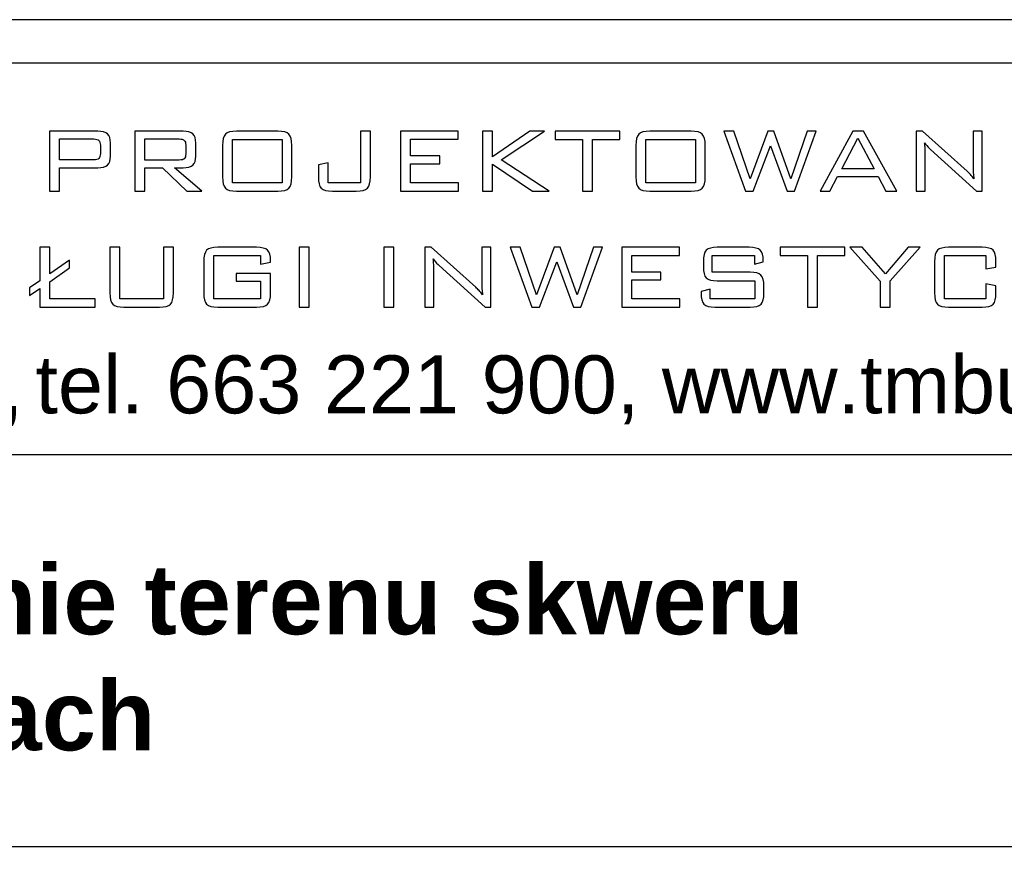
# Model space of a CAD drawing. Header units: millimetres. Extents: x 730 to 10409, y 1134 to 11940.
# Tile 20 of 49: x 4440 to 4779, y 5821 to 6113. Entities that reach past the tile are written whole.
import ezdxf

# ---------------------------------------------------------------- set-up
doc = ezdxf.new("R2010")
doc.units = ezdxf.units.MM
doc.layers.add('_0', color=7, linetype='Continuous')
doc.layers.add('A_ramka', color=7, linetype='Continuous')
doc.layers.add('wymiar', color=7, linetype='Continuous', lineweight=13)
doc.styles.add('GENERATED_STYLE_6', font='txt')

msp = doc.modelspace()

# ---------------------------------------------------------------- linework, layer by layer
at = {"layer": '_0'}
for points, knots in [([(4450.04, 6054.14), (4450.04, 6054.14), (4450.04, 6074.78), (4450.04, 6074.78), (4450.04, 6074.78), (4450.04, 6074.78), (4466.67, 6074.78), (4466.67, 6074.78), (4466.67, 6074.78), (4468.22, 6074.78), (4469.34, 6074.47), (4470.02, 6073.83), (4470.02, 6073.83), (4470.7, 6073.2), (4471.04, 6072.18), (4471.04, 6070.78), (4471.04, 6070.78), (4471.04, 6070.78), (4471.04, 6066.17), (4471.04, 6066.17), (4471.04, 6066.17), (4471.04, 6064.78), (4470.7, 6063.76), (4470.02, 6063.13), (4470.02, 6063.13), (4469.34, 6062.5), (4468.22, 6062.19), (4466.67, 6062.19), (4466.67, 6062.19), (4466.67, 6062.19), (4453.5, 6062.19), (4453.5, 6062.19), (4453.5, 6062.19), (4453.5, 6062.19), (4453.5, 6054.14), (4453.5, 6054.14), (4453.5, 6054.14), (4453.5, 6054.14), (4450.04, 6054.14), (4450.04, 6054.14)], [0, 0, 0, 0, 0.1, 0.1, 0.1, 0.1, 0.2, 0.2, 0.2, 0.2, 0.3, 0.3, 0.3, 0.3, 0.4, 0.4, 0.4, 0.4, 0.5, 0.5, 0.5, 0.5, 0.6, 0.6, 0.6, 0.6, 0.7, 0.7, 0.7, 0.7, 0.8, 0.8, 0.8, 0.8, 0.9, 0.9, 0.9, 0.9, 1, 1, 1, 1]), ([(4479.46, 6054.14), (4479.46, 6054.14), (4479.46, 6074.78), (4479.46, 6074.78), (4479.46, 6074.78), (4479.46, 6074.78), (4496.09, 6074.78), (4496.09, 6074.78), (4496.09, 6074.78), (4497.64, 6074.78), (4498.76, 6074.47), (4499.44, 6073.83), (4499.44, 6073.83), (4500.12, 6073.2), (4500.46, 6072.18), (4500.46, 6070.78), (4500.46, 6070.78), (4500.46, 6070.78), (4500.46, 6066.16), (4500.46, 6066.16), (4500.46, 6066.16), (4500.46, 6064.78), (4500.12, 6063.76), (4499.44, 6063.13), (4499.44, 6063.13), (4498.76, 6062.5), (4497.64, 6062.19), (4496.09, 6062.19), (4496.09, 6062.19), (4496.09, 6062.19), (4493.07, 6062.19), (4493.07, 6062.19), (4493.07, 6062.19), (4493.07, 6062.19), (4502.5, 6054.14), (4502.5, 6054.14), (4502.5, 6054.14), (4502.5, 6054.14), (4497.38, 6054.14), (4497.38, 6054.14), (4497.38, 6054.14), (4497.38, 6054.14), (4488.99, 6062.19), (4488.99, 6062.19), (4488.99, 6062.19), (4488.99, 6062.19), (4482.92, 6062.19), (4482.92, 6062.19), (4482.92, 6062.19), (4482.92, 6062.19), (4482.92, 6054.14), (4482.92, 6054.14), (4482.92, 6054.14), (4482.92, 6054.14), (4479.46, 6054.14), (4479.46, 6054.14)], [0, 0, 0, 0, 0.071429, 0.071429, 0.071429, 0.071429, 0.142857, 0.142857, 0.142857, 0.142857, 0.214286, 0.214286, 0.214286, 0.214286, 0.285714, 0.285714, 0.285714, 0.285714, 0.357143, 0.357143, 0.357143, 0.357143, 0.428571, 0.428571, 0.428571, 0.428571, 0.5, 0.5, 0.5, 0.5, 0.571429, 0.571429, 0.571429, 0.571429, 0.642857, 0.642857, 0.642857, 0.642857, 0.714286, 0.714286, 0.714286, 0.714286, 0.785714, 0.785714, 0.785714, 0.785714, 0.857143, 0.857143, 0.857143, 0.857143, 0.928571, 0.928571, 0.928571, 0.928571, 1, 1, 1, 1]), ([(4509.66, 6069.89), (4509.66, 6071.77), (4509.99, 6073.05), (4510.66, 6073.75), (4510.66, 6073.75), (4511.34, 6074.43), (4512.62, 6074.78), (4514.5, 6074.78), (4514.5, 6074.78), (4514.5, 6074.78), (4528.77, 6074.78), (4528.77, 6074.78), (4528.77, 6074.78), (4530.63, 6074.78), (4531.89, 6074.44), (4532.57, 6073.75), (4532.57, 6073.75), (4533.24, 6073.07), (4533.57, 6071.79), (4533.57, 6069.89), (4533.57, 6069.89), (4533.57, 6069.89), (4533.57, 6059.03), (4533.57, 6059.03), (4533.57, 6059.03), (4533.57, 6057.12), (4533.24, 6055.84), (4532.57, 6055.16), (4532.57, 6055.16), (4531.89, 6054.48), (4530.63, 6054.14), (4528.77, 6054.14), (4528.77, 6054.14), (4528.77, 6054.14), (4514.5, 6054.14), (4514.5, 6054.14), (4514.5, 6054.14), (4512.62, 6054.14), (4511.34, 6054.49), (4510.66, 6055.18), (4510.66, 6055.18), (4509.99, 6055.87), (4509.66, 6057.15), (4509.66, 6059.03), (4509.66, 6059.03), (4509.66, 6059.03), (4509.66, 6069.89), (4509.66, 6069.89)], [0, 0, 0, 0, 0.083333, 0.083333, 0.083333, 0.083333, 0.166667, 0.166667, 0.166667, 0.166667, 0.25, 0.25, 0.25, 0.25, 0.333333, 0.333333, 0.333333, 0.333333, 0.416667, 0.416667, 0.416667, 0.416667, 0.5, 0.5, 0.5, 0.5, 0.583333, 0.583333, 0.583333, 0.583333, 0.666667, 0.666667, 0.666667, 0.666667, 0.75, 0.75, 0.75, 0.75, 0.833333, 0.833333, 0.833333, 0.833333, 0.916667, 0.916667, 0.916667, 0.916667, 1, 1, 1, 1]), ([(4547.53, 6054.14), (4545.65, 6054.14), (4544.38, 6054.48), (4543.71, 6055.16), (4543.71, 6055.16), (4543.05, 6055.84), (4542.72, 6057.12), (4542.72, 6059.03), (4542.72, 6059.03), (4542.72, 6059.03), (4542.72, 6063.15), (4542.72, 6063.15), (4542.72, 6063.15), (4542.72, 6063.15), (4546.12, 6063.86), (4546.12, 6063.86), (4546.12, 6063.86), (4546.12, 6063.86), (4546.12, 6057.02), (4546.12, 6057.02), (4546.12, 6057.02), (4546.12, 6057.02), (4557.19, 6057.02), (4557.19, 6057.02), (4557.19, 6057.02), (4557.19, 6057.02), (4557.19, 6074.78), (4557.19, 6074.78), (4557.19, 6074.78), (4557.19, 6074.78), (4560.63, 6074.78), (4560.63, 6074.78), (4560.63, 6074.78), (4560.63, 6074.78), (4560.63, 6059.03), (4560.63, 6059.03), (4560.63, 6059.03), (4560.63, 6057.13), (4560.29, 6055.85), (4559.62, 6055.17), (4559.62, 6055.17), (4558.95, 6054.48), (4557.67, 6054.14), (4555.8, 6054.14), (4555.8, 6054.14), (4555.8, 6054.14), (4547.53, 6054.14), (4547.53, 6054.14)], [0, 0, 0, 0, 0.083333, 0.083333, 0.083333, 0.083333, 0.166667, 0.166667, 0.166667, 0.166667, 0.25, 0.25, 0.25, 0.25, 0.333333, 0.333333, 0.333333, 0.333333, 0.416667, 0.416667, 0.416667, 0.416667, 0.5, 0.5, 0.5, 0.5, 0.583333, 0.583333, 0.583333, 0.583333, 0.666667, 0.666667, 0.666667, 0.666667, 0.75, 0.75, 0.75, 0.75, 0.833333, 0.833333, 0.833333, 0.833333, 0.916667, 0.916667, 0.916667, 0.916667, 1, 1, 1, 1]), ([(4571.05, 6054.14), (4571.05, 6054.14), (4571.05, 6074.78), (4571.05, 6074.78), (4571.05, 6074.78), (4571.05, 6074.78), (4590.93, 6074.78), (4590.93, 6074.78), (4590.93, 6074.78), (4590.93, 6074.78), (4590.93, 6072.01), (4590.93, 6072.01), (4590.93, 6072.01), (4590.93, 6072.01), (4574.51, 6072.01), (4574.51, 6072.01), (4574.51, 6072.01), (4574.51, 6072.01), (4574.51, 6066.26), (4574.51, 6066.26), (4574.51, 6066.26), (4574.51, 6066.26), (4584.55, 6066.26), (4584.55, 6066.26), (4584.55, 6066.26), (4584.55, 6066.26), (4584.55, 6063.53), (4584.55, 6063.53), (4584.55, 6063.53), (4584.55, 6063.53), (4574.51, 6063.53), (4574.51, 6063.53), (4574.51, 6063.53), (4574.51, 6063.53), (4574.51, 6056.97), (4574.51, 6056.97), (4574.51, 6056.97), (4574.51, 6056.97), (4591.08, 6056.97), (4591.08, 6056.97), (4591.08, 6056.97), (4591.08, 6056.97), (4591.08, 6054.14), (4591.08, 6054.14), (4591.08, 6054.14), (4591.08, 6054.14), (4571.05, 6054.14), (4571.05, 6054.14)], [0, 0, 0, 0, 0.083333, 0.083333, 0.083333, 0.083333, 0.166667, 0.166667, 0.166667, 0.166667, 0.25, 0.25, 0.25, 0.25, 0.333333, 0.333333, 0.333333, 0.333333, 0.416667, 0.416667, 0.416667, 0.416667, 0.5, 0.5, 0.5, 0.5, 0.583333, 0.583333, 0.583333, 0.583333, 0.666667, 0.666667, 0.666667, 0.666667, 0.75, 0.75, 0.75, 0.75, 0.833333, 0.833333, 0.833333, 0.833333, 0.916667, 0.916667, 0.916667, 0.916667, 1, 1, 1, 1]), ([(4599.28, 6054.14), (4599.28, 6054.14), (4599.28, 6074.78), (4599.28, 6074.78), (4599.28, 6074.78), (4599.28, 6074.78), (4602.74, 6074.78), (4602.74, 6074.78), (4602.74, 6074.78), (4602.74, 6074.78), (4602.74, 6065.94), (4602.74, 6065.94), (4602.74, 6065.94), (4602.74, 6065.94), (4615.61, 6074.78), (4615.61, 6074.78), (4615.61, 6074.78), (4615.61, 6074.78), (4620.64, 6074.78), (4620.64, 6074.78), (4620.64, 6074.78), (4620.64, 6074.78), (4605.68, 6064.9), (4605.68, 6064.9), (4605.68, 6064.9), (4605.68, 6064.9), (4622.28, 6054.14), (4622.28, 6054.14), (4622.28, 6054.14), (4622.28, 6054.14), (4616.53, 6054.14), (4616.53, 6054.14), (4616.53, 6054.14), (4616.53, 6054.14), (4602.74, 6063.42), (4602.74, 6063.42), (4602.74, 6063.42), (4602.74, 6063.42), (4602.74, 6054.14), (4602.74, 6054.14), (4602.74, 6054.14), (4602.74, 6054.14), (4599.28, 6054.14), (4599.28, 6054.14)], [0, 0, 0, 0, 0.090909, 0.090909, 0.090909, 0.090909, 0.181818, 0.181818, 0.181818, 0.181818, 0.272727, 0.272727, 0.272727, 0.272727, 0.363636, 0.363636, 0.363636, 0.363636, 0.454545, 0.454545, 0.454545, 0.454545, 0.545455, 0.545455, 0.545455, 0.545455, 0.636364, 0.636364, 0.636364, 0.636364, 0.727273, 0.727273, 0.727273, 0.727273, 0.818182, 0.818182, 0.818182, 0.818182, 0.909091, 0.909091, 0.909091, 0.909091, 1, 1, 1, 1]), ([(4637.17, 6071.97), (4637.17, 6071.97), (4637.17, 6054.14), (4637.17, 6054.14), (4637.17, 6054.14), (4637.17, 6054.14), (4633.73, 6054.14), (4633.73, 6054.14), (4633.73, 6054.14), (4633.73, 6054.14), (4633.73, 6071.97), (4633.73, 6071.97), (4633.73, 6071.97), (4633.73, 6071.97), (4624.3, 6071.97), (4624.3, 6071.97), (4624.3, 6071.97), (4624.3, 6071.97), (4624.3, 6074.78), (4624.3, 6074.78), (4624.3, 6074.78), (4624.3, 6074.78), (4646.64, 6074.78), (4646.64, 6074.78), (4646.64, 6074.78), (4646.64, 6074.78), (4646.64, 6071.97), (4646.64, 6071.97), (4646.64, 6071.97), (4646.64, 6071.97), (4637.17, 6071.97), (4637.17, 6071.97)], [0, 0, 0, 0, 0.125, 0.125, 0.125, 0.125, 0.25, 0.25, 0.25, 0.25, 0.375, 0.375, 0.375, 0.375, 0.5, 0.5, 0.5, 0.5, 0.625, 0.625, 0.625, 0.625, 0.75, 0.75, 0.75, 0.75, 0.875, 0.875, 0.875, 0.875, 1, 1, 1, 1]), ([(4652.16, 6069.89), (4652.16, 6071.77), (4652.5, 6073.05), (4653.17, 6073.75), (4653.17, 6073.75), (4653.84, 6074.43), (4655.12, 6074.78), (4657.01, 6074.78), (4657.01, 6074.78), (4657.01, 6074.78), (4671.27, 6074.78), (4671.27, 6074.78), (4671.27, 6074.78), (4673.13, 6074.78), (4674.4, 6074.44), (4675.07, 6073.75), (4675.07, 6073.75), (4675.74, 6073.07), (4676.08, 6071.79), (4676.08, 6069.89), (4676.08, 6069.89), (4676.08, 6069.89), (4676.08, 6059.03), (4676.08, 6059.03), (4676.08, 6059.03), (4676.08, 6057.12), (4675.74, 6055.84), (4675.07, 6055.16), (4675.07, 6055.16), (4674.4, 6054.48), (4673.13, 6054.14), (4671.27, 6054.14), (4671.27, 6054.14), (4671.27, 6054.14), (4657.01, 6054.14), (4657.01, 6054.14), (4657.01, 6054.14), (4655.12, 6054.14), (4653.84, 6054.49), (4653.17, 6055.18), (4653.17, 6055.18), (4652.5, 6055.87), (4652.16, 6057.15), (4652.16, 6059.03), (4652.16, 6059.03), (4652.16, 6059.03), (4652.16, 6069.89), (4652.16, 6069.89)], [0, 0, 0, 0, 0.083333, 0.083333, 0.083333, 0.083333, 0.166667, 0.166667, 0.166667, 0.166667, 0.25, 0.25, 0.25, 0.25, 0.333333, 0.333333, 0.333333, 0.333333, 0.416667, 0.416667, 0.416667, 0.416667, 0.5, 0.5, 0.5, 0.5, 0.583333, 0.583333, 0.583333, 0.583333, 0.666667, 0.666667, 0.666667, 0.666667, 0.75, 0.75, 0.75, 0.75, 0.833333, 0.833333, 0.833333, 0.833333, 0.916667, 0.916667, 0.916667, 0.916667, 1, 1, 1, 1]), ([(4689.95, 6054.14), (4689.95, 6054.14), (4682.47, 6074.78), (4682.47, 6074.78), (4682.47, 6074.78), (4682.47, 6074.78), (4685.94, 6074.78), (4685.94, 6074.78), (4685.94, 6074.78), (4685.94, 6074.78), (4691.53, 6058.38), (4691.53, 6058.38), (4691.53, 6058.38), (4691.53, 6058.38), (4697.62, 6074.78), (4697.62, 6074.78), (4697.62, 6074.78), (4697.62, 6074.78), (4699.73, 6074.78), (4699.73, 6074.78), (4699.73, 6074.78), (4699.73, 6074.78), (4705.61, 6058.38), (4705.61, 6058.38), (4705.61, 6058.38), (4705.61, 6058.38), (4711.25, 6074.78), (4711.25, 6074.78), (4711.25, 6074.78), (4711.25, 6074.78), (4714.33, 6074.78), (4714.33, 6074.78), (4714.33, 6074.78), (4714.33, 6074.78), (4706.85, 6054.14), (4706.85, 6054.14), (4706.85, 6054.14), (4706.85, 6054.14), (4704.3, 6054.14), (4704.3, 6054.14), (4704.3, 6054.14), (4704.3, 6054.14), (4698.58, 6069.74), (4698.58, 6069.74), (4698.58, 6069.74), (4698.58, 6069.74), (4692.66, 6054.14), (4692.66, 6054.14), (4692.66, 6054.14), (4692.66, 6054.14), (4689.95, 6054.14), (4689.95, 6054.14)], [0, 0, 0, 0, 0.076923, 0.076923, 0.076923, 0.076923, 0.153846, 0.153846, 0.153846, 0.153846, 0.230769, 0.230769, 0.230769, 0.230769, 0.307692, 0.307692, 0.307692, 0.307692, 0.384615, 0.384615, 0.384615, 0.384615, 0.461538, 0.461538, 0.461538, 0.461538, 0.538462, 0.538462, 0.538462, 0.538462, 0.615385, 0.615385, 0.615385, 0.615385, 0.692308, 0.692308, 0.692308, 0.692308, 0.769231, 0.769231, 0.769231, 0.769231, 0.846154, 0.846154, 0.846154, 0.846154, 0.923077, 0.923077, 0.923077, 0.923077, 1, 1, 1, 1]), ([(4715.7, 6054.14), (4715.7, 6054.14), (4726.96, 6074.78), (4726.96, 6074.78), (4726.96, 6074.78), (4726.96, 6074.78), (4730.65, 6074.78), (4730.65, 6074.78), (4730.65, 6074.78), (4730.65, 6074.78), (4742.11, 6054.14), (4742.11, 6054.14), (4742.11, 6054.14), (4742.11, 6054.14), (4738.33, 6054.14), (4738.33, 6054.14), (4738.33, 6054.14), (4738.33, 6054.14), (4735.69, 6059.21), (4735.69, 6059.21), (4735.69, 6059.21), (4735.69, 6059.21), (4721.73, 6059.21), (4721.73, 6059.21), (4721.73, 6059.21), (4721.73, 6059.21), (4719.09, 6054.14), (4719.09, 6054.14), (4719.09, 6054.14), (4719.09, 6054.14), (4715.7, 6054.14), (4715.7, 6054.14)], [0, 0, 0, 0, 0.125, 0.125, 0.125, 0.125, 0.25, 0.25, 0.25, 0.25, 0.375, 0.375, 0.375, 0.375, 0.5, 0.5, 0.5, 0.5, 0.625, 0.625, 0.625, 0.625, 0.75, 0.75, 0.75, 0.75, 0.875, 0.875, 0.875, 0.875, 1, 1, 1, 1]), ([(4748.79, 6054.14), (4748.79, 6054.14), (4748.79, 6074.78), (4748.79, 6074.78), (4748.79, 6074.78), (4748.79, 6074.78), (4750.95, 6074.78), (4750.95, 6074.78), (4750.95, 6074.78), (4750.95, 6074.78), (4766.39, 6060.98), (4766.39, 6060.98), (4766.39, 6060.98), (4766.75, 6060.67), (4767.12, 6060.29), (4767.52, 6059.85), (4767.52, 6059.85), (4767.91, 6059.4), (4768.32, 6058.91), (4768.74, 6058.38), (4768.74, 6058.38), (4768.63, 6059.04), (4768.56, 6059.73), (4768.5, 6060.46), (4768.5, 6060.46), (4768.45, 6061.18), (4768.42, 6062.18), (4768.42, 6063.46), (4768.42, 6063.46), (4768.42, 6063.46), (4768.42, 6074.78), (4768.42, 6074.78), (4768.42, 6074.78), (4768.42, 6074.78), (4771.59, 6074.78), (4771.59, 6074.78), (4771.59, 6074.78), (4771.59, 6074.78), (4771.59, 6054.14), (4771.59, 6054.14), (4771.59, 6054.14), (4771.59, 6054.14), (4769.66, 6054.14), (4769.66, 6054.14), (4769.66, 6054.14), (4769.66, 6054.14), (4753.8, 6068.5), (4753.8, 6068.5), (4753.8, 6068.5), (4753.73, 6068.56), (4753.61, 6068.66), (4753.46, 6068.8), (4753.46, 6068.8), (4752.67, 6069.51), (4752.09, 6070.18), (4751.72, 6070.81), (4751.72, 6070.81), (4751.8, 6070.19), (4751.85, 6069.52), (4751.89, 6068.82), (4751.89, 6068.82), (4751.93, 6068.1), (4751.95, 6067.27), (4751.95, 6066.3), (4751.95, 6066.3), (4751.95, 6066.3), (4751.95, 6054.14), (4751.95, 6054.14), (4751.95, 6054.14), (4751.95, 6054.14), (4748.79, 6054.14), (4748.79, 6054.14)], [0, 0, 0, 0, 0.055556, 0.055556, 0.055556, 0.055556, 0.111111, 0.111111, 0.111111, 0.111111, 0.166667, 0.166667, 0.166667, 0.166667, 0.222222, 0.222222, 0.222222, 0.222222, 0.277778, 0.277778, 0.277778, 0.277778, 0.333333, 0.333333, 0.333333, 0.333333, 0.388889, 0.388889, 0.388889, 0.388889, 0.444444, 0.444444, 0.444444, 0.444444, 0.5, 0.5, 0.5, 0.5, 0.555556, 0.555556, 0.555556, 0.555556, 0.611111, 0.611111, 0.611111, 0.611111, 0.666667, 0.666667, 0.666667, 0.666667, 0.722222, 0.722222, 0.722222, 0.722222, 0.777778, 0.777778, 0.777778, 0.777778, 0.833333, 0.833333, 0.833333, 0.833333, 0.888889, 0.888889, 0.888889, 0.888889, 0.944444, 0.944444, 0.944444, 0.944444, 1, 1, 1, 1]), ([(4465.33, 6072.11), (4465.33, 6072.11), (4453.5, 6072.11), (4453.5, 6072.11), (4453.5, 6072.11), (4453.5, 6072.11), (4453.5, 6064.9), (4453.5, 6064.9), (4453.5, 6064.9), (4453.5, 6064.9), (4465.33, 6064.9), (4465.33, 6064.9), (4465.33, 6064.9), (4466.17, 6064.9), (4466.75, 6065.06), (4467.07, 6065.38), (4467.07, 6065.38), (4467.39, 6065.71), (4467.55, 6066.27), (4467.55, 6067.06), (4467.55, 6067.06), (4467.55, 6067.06), (4467.55, 6069.94), (4467.55, 6069.94), (4467.55, 6069.94), (4467.55, 6070.73), (4467.39, 6071.29), (4467.07, 6071.62), (4467.07, 6071.62), (4466.75, 6071.95), (4466.17, 6072.11), (4465.33, 6072.11)], [0, 0, 0, 0, 0.125, 0.125, 0.125, 0.125, 0.25, 0.25, 0.25, 0.25, 0.375, 0.375, 0.375, 0.375, 0.5, 0.5, 0.5, 0.5, 0.625, 0.625, 0.625, 0.625, 0.75, 0.75, 0.75, 0.75, 0.875, 0.875, 0.875, 0.875, 1, 1, 1, 1]), ([(4494.75, 6072.11), (4494.75, 6072.11), (4482.92, 6072.11), (4482.92, 6072.11), (4482.92, 6072.11), (4482.92, 6072.11), (4482.92, 6064.86), (4482.92, 6064.86), (4482.92, 6064.86), (4482.92, 6064.86), (4494.75, 6064.86), (4494.75, 6064.86), (4494.75, 6064.86), (4495.61, 6064.86), (4496.19, 6065.01), (4496.51, 6065.32), (4496.51, 6065.32), (4496.82, 6065.64), (4496.97, 6066.18), (4496.97, 6066.97), (4496.97, 6066.97), (4496.97, 6066.97), (4496.97, 6069.98), (4496.97, 6069.98), (4496.97, 6069.98), (4496.97, 6070.76), (4496.81, 6071.31), (4496.49, 6071.63), (4496.49, 6071.63), (4496.17, 6071.95), (4495.59, 6072.11), (4494.75, 6072.11)], [0, 0, 0, 0, 0.125, 0.125, 0.125, 0.125, 0.25, 0.25, 0.25, 0.25, 0.375, 0.375, 0.375, 0.375, 0.5, 0.5, 0.5, 0.5, 0.625, 0.625, 0.625, 0.625, 0.75, 0.75, 0.75, 0.75, 0.875, 0.875, 0.875, 0.875, 1, 1, 1, 1]), ([(4513.1, 6057.02), (4513.1, 6057.02), (4530.18, 6057.02), (4530.18, 6057.02), (4530.18, 6057.02), (4530.18, 6057.02), (4530.18, 6071.97), (4530.18, 6071.97), (4530.18, 6071.97), (4530.18, 6071.97), (4513.1, 6071.97), (4513.1, 6071.97), (4513.1, 6071.97), (4513.1, 6071.97), (4513.1, 6057.02), (4513.1, 6057.02)], [0, 0, 0, 0, 0.25, 0.25, 0.25, 0.25, 0.5, 0.5, 0.5, 0.5, 0.75, 0.75, 0.75, 0.75, 1, 1, 1, 1]), ([(4655.6, 6057.02), (4655.6, 6057.02), (4672.68, 6057.02), (4672.68, 6057.02), (4672.68, 6057.02), (4672.68, 6057.02), (4672.68, 6071.97), (4672.68, 6071.97), (4672.68, 6071.97), (4672.68, 6071.97), (4655.6, 6071.97), (4655.6, 6071.97), (4655.6, 6071.97), (4655.6, 6071.97), (4655.6, 6057.02), (4655.6, 6057.02)], [0, 0, 0, 0, 0.25, 0.25, 0.25, 0.25, 0.5, 0.5, 0.5, 0.5, 0.75, 0.75, 0.75, 0.75, 1, 1, 1, 1]), ([(4723.17, 6061.85), (4723.17, 6061.85), (4734.28, 6061.85), (4734.28, 6061.85), (4734.28, 6061.85), (4734.28, 6061.85), (4728.72, 6072.41), (4728.72, 6072.41), (4728.72, 6072.41), (4728.72, 6072.41), (4723.17, 6061.85), (4723.17, 6061.85)], [0, 0, 0, 0, 0.333333, 0.333333, 0.333333, 0.333333, 0.666667, 0.666667, 0.666667, 0.666667, 1, 1, 1, 1]), ([(4446.73, 6014.12), (4446.73, 6014.12), (4446.73, 6020.61), (4446.73, 6020.61), (4446.73, 6020.61), (4446.73, 6020.61), (4443.18, 6018.09), (4443.18, 6018.09), (4443.18, 6018.09), (4443.18, 6018.09), (4443.18, 6020.73), (4443.18, 6020.73), (4443.18, 6020.73), (4443.18, 6020.73), (4446.73, 6023.24), (4446.73, 6023.24), (4446.73, 6023.24), (4446.73, 6023.24), (4446.73, 6034.76), (4446.73, 6034.76), (4446.73, 6034.76), (4446.73, 6034.76), (4450.19, 6034.76), (4450.19, 6034.76), (4450.19, 6034.76), (4450.19, 6034.76), (4450.19, 6025.56), (4450.19, 6025.56), (4450.19, 6025.56), (4450.19, 6025.56), (4456.95, 6030.31), (4456.95, 6030.31), (4456.95, 6030.31), (4456.95, 6030.31), (4456.95, 6027.63), (4456.95, 6027.63), (4456.95, 6027.63), (4456.95, 6027.63), (4450.19, 6022.89), (4450.19, 6022.89), (4450.19, 6022.89), (4450.19, 6022.89), (4450.19, 6016.99), (4450.19, 6016.99), (4450.19, 6016.99), (4450.19, 6016.99), (4465.81, 6016.99), (4465.81, 6016.99), (4465.81, 6016.99), (4465.81, 6016.99), (4465.81, 6014.12), (4465.81, 6014.12), (4465.81, 6014.12), (4465.81, 6014.12), (4446.73, 6014.12), (4446.73, 6014.12)], [0, 0, 0, 0, 0.071429, 0.071429, 0.071429, 0.071429, 0.142857, 0.142857, 0.142857, 0.142857, 0.214286, 0.214286, 0.214286, 0.214286, 0.285714, 0.285714, 0.285714, 0.285714, 0.357143, 0.357143, 0.357143, 0.357143, 0.428571, 0.428571, 0.428571, 0.428571, 0.5, 0.5, 0.5, 0.5, 0.571429, 0.571429, 0.571429, 0.571429, 0.642857, 0.642857, 0.642857, 0.642857, 0.714286, 0.714286, 0.714286, 0.714286, 0.785714, 0.785714, 0.785714, 0.785714, 0.857143, 0.857143, 0.857143, 0.857143, 0.928571, 0.928571, 0.928571, 0.928571, 1, 1, 1, 1]), ([(4474.3, 6034.76), (4474.3, 6034.76), (4474.3, 6016.99), (4474.3, 6016.99), (4474.3, 6016.99), (4474.3, 6016.99), (4489.33, 6016.99), (4489.33, 6016.99), (4489.33, 6016.99), (4489.33, 6016.99), (4489.33, 6034.76), (4489.33, 6034.76), (4489.33, 6034.76), (4489.33, 6034.76), (4492.73, 6034.76), (4492.73, 6034.76), (4492.73, 6034.76), (4492.73, 6034.76), (4492.73, 6019.01), (4492.73, 6019.01), (4492.73, 6019.01), (4492.73, 6017.1), (4492.39, 6015.81), (4491.72, 6015.13), (4491.72, 6015.13), (4491.05, 6014.46), (4489.78, 6014.12), (4487.92, 6014.12), (4487.92, 6014.12), (4487.92, 6014.12), (4475.69, 6014.12), (4475.69, 6014.12), (4475.69, 6014.12), (4473.81, 6014.12), (4472.54, 6014.47), (4471.86, 6015.15), (4471.86, 6015.15), (4471.18, 6015.85), (4470.84, 6017.13), (4470.84, 6019.01), (4470.84, 6019.01), (4470.84, 6019.01), (4470.84, 6034.76), (4470.84, 6034.76), (4470.84, 6034.76), (4470.84, 6034.76), (4474.3, 6034.76), (4474.3, 6034.76)], [0, 0, 0, 0, 0.083333, 0.083333, 0.083333, 0.083333, 0.166667, 0.166667, 0.166667, 0.166667, 0.25, 0.25, 0.25, 0.25, 0.333333, 0.333333, 0.333333, 0.333333, 0.416667, 0.416667, 0.416667, 0.416667, 0.5, 0.5, 0.5, 0.5, 0.583333, 0.583333, 0.583333, 0.583333, 0.666667, 0.666667, 0.666667, 0.666667, 0.75, 0.75, 0.75, 0.75, 0.833333, 0.833333, 0.833333, 0.833333, 0.916667, 0.916667, 0.916667, 0.916667, 1, 1, 1, 1]), ([(4522.79, 6031.95), (4522.79, 6031.95), (4506.63, 6031.95), (4506.63, 6031.95), (4506.63, 6031.95), (4506.63, 6031.95), (4506.63, 6016.99), (4506.63, 6016.99), (4506.63, 6016.99), (4506.63, 6016.99), (4522.79, 6016.99), (4522.79, 6016.99), (4522.79, 6016.99), (4522.79, 6016.99), (4522.79, 6023.04), (4522.79, 6023.04), (4522.79, 6023.04), (4522.79, 6023.04), (4514.43, 6023.04), (4514.43, 6023.04), (4514.43, 6023.04), (4514.43, 6023.04), (4514.43, 6025.68), (4514.43, 6025.68), (4514.43, 6025.68), (4514.43, 6025.68), (4526.23, 6025.68), (4526.23, 6025.68), (4526.23, 6025.68), (4526.23, 6025.68), (4526.23, 6019), (4526.23, 6019), (4526.23, 6019), (4526.23, 6017.11), (4525.89, 6015.83), (4525.21, 6015.15), (4525.21, 6015.15), (4524.54, 6014.46), (4523.26, 6014.12), (4521.38, 6014.12), (4521.38, 6014.12), (4521.38, 6014.12), (4508.04, 6014.12), (4508.04, 6014.12), (4508.04, 6014.12), (4506.14, 6014.12), (4504.87, 6014.47), (4504.2, 6015.15), (4504.2, 6015.15), (4503.53, 6015.85), (4503.19, 6017.13), (4503.19, 6019), (4503.19, 6019), (4503.19, 6019), (4503.19, 6029.87), (4503.19, 6029.87), (4503.19, 6029.87), (4503.19, 6031.75), (4503.53, 6033.03), (4504.2, 6033.73), (4504.2, 6033.73), (4504.87, 6034.41), (4506.14, 6034.76), (4508.04, 6034.76), (4508.04, 6034.76), (4508.04, 6034.76), (4521.38, 6034.76), (4521.38, 6034.76), (4521.38, 6034.76), (4523.24, 6034.76), (4524.5, 6034.42), (4525.19, 6033.75), (4525.19, 6033.75), (4525.88, 6033.08), (4526.23, 6031.87), (4526.23, 6030.11), (4526.23, 6030.11), (4526.23, 6030.11), (4526.23, 6029.6), (4526.23, 6029.6), (4526.23, 6029.6), (4526.23, 6029.6), (4522.79, 6028.91), (4522.79, 6028.91), (4522.79, 6028.91), (4522.79, 6028.91), (4522.79, 6031.95), (4522.79, 6031.95)], [0, 0, 0, 0, 0.045455, 0.045455, 0.045455, 0.045455, 0.090909, 0.090909, 0.090909, 0.090909, 0.136364, 0.136364, 0.136364, 0.136364, 0.181818, 0.181818, 0.181818, 0.181818, 0.227273, 0.227273, 0.227273, 0.227273, 0.272727, 0.272727, 0.272727, 0.272727, 0.318182, 0.318182, 0.318182, 0.318182, 0.363636, 0.363636, 0.363636, 0.363636, 0.409091, 0.409091, 0.409091, 0.409091, 0.454545, 0.454545, 0.454545, 0.454545, 0.5, 0.5, 0.5, 0.5, 0.545455, 0.545455, 0.545455, 0.545455, 0.590909, 0.590909, 0.590909, 0.590909, 0.636364, 0.636364, 0.636364, 0.636364, 0.681818, 0.681818, 0.681818, 0.681818, 0.727273, 0.727273, 0.727273, 0.727273, 0.772727, 0.772727, 0.772727, 0.772727, 0.818182, 0.818182, 0.818182, 0.818182, 0.863636, 0.863636, 0.863636, 0.863636, 0.909091, 0.909091, 0.909091, 0.909091, 0.954545, 0.954545, 0.954545, 0.954545, 1, 1, 1, 1]), ([(4536.12, 6014.12), (4536.12, 6014.12), (4536.12, 6034.76), (4536.12, 6034.76), (4536.12, 6034.76), (4536.12, 6034.76), (4539.58, 6034.76), (4539.58, 6034.76), (4539.58, 6034.76), (4539.58, 6034.76), (4539.58, 6014.12), (4539.58, 6014.12), (4539.58, 6014.12), (4539.58, 6014.12), (4536.12, 6014.12), (4536.12, 6014.12)], [0, 0, 0, 0, 0.25, 0.25, 0.25, 0.25, 0.5, 0.5, 0.5, 0.5, 0.75, 0.75, 0.75, 0.75, 1, 1, 1, 1]), ([(4565.23, 6014.12), (4565.23, 6014.12), (4565.23, 6034.76), (4565.23, 6034.76), (4565.23, 6034.76), (4565.23, 6034.76), (4568.69, 6034.76), (4568.69, 6034.76), (4568.69, 6034.76), (4568.69, 6034.76), (4568.69, 6014.12), (4568.69, 6014.12), (4568.69, 6014.12), (4568.69, 6014.12), (4565.23, 6014.12), (4565.23, 6014.12)], [0, 0, 0, 0, 0.25, 0.25, 0.25, 0.25, 0.5, 0.5, 0.5, 0.5, 0.75, 0.75, 0.75, 0.75, 1, 1, 1, 1]), ([(4579.38, 6014.12), (4579.38, 6014.12), (4579.38, 6034.76), (4579.38, 6034.76), (4579.38, 6034.76), (4579.38, 6034.76), (4581.55, 6034.76), (4581.55, 6034.76), (4581.55, 6034.76), (4581.55, 6034.76), (4596.98, 6020.96), (4596.98, 6020.96), (4596.98, 6020.96), (4597.34, 6020.65), (4597.71, 6020.26), (4598.11, 6019.83), (4598.11, 6019.83), (4598.5, 6019.38), (4598.91, 6018.89), (4599.33, 6018.36), (4599.33, 6018.36), (4599.22, 6019.02), (4599.15, 6019.71), (4599.1, 6020.44), (4599.1, 6020.44), (4599.04, 6021.16), (4599.02, 6022.16), (4599.02, 6023.44), (4599.02, 6023.44), (4599.02, 6023.44), (4599.02, 6034.76), (4599.02, 6034.76), (4599.02, 6034.76), (4599.02, 6034.76), (4602.18, 6034.76), (4602.18, 6034.76), (4602.18, 6034.76), (4602.18, 6034.76), (4602.18, 6014.12), (4602.18, 6014.12), (4602.18, 6014.12), (4602.18, 6014.12), (4600.25, 6014.12), (4600.25, 6014.12), (4600.25, 6014.12), (4600.25, 6014.12), (4584.4, 6028.47), (4584.4, 6028.47), (4584.4, 6028.47), (4584.32, 6028.53), (4584.2, 6028.64), (4584.05, 6028.78), (4584.05, 6028.78), (4583.26, 6029.49), (4582.69, 6030.16), (4582.31, 6030.79), (4582.31, 6030.79), (4582.39, 6030.17), (4582.45, 6029.5), (4582.48, 6028.79), (4582.48, 6028.79), (4582.53, 6028.08), (4582.55, 6027.25), (4582.55, 6026.28), (4582.55, 6026.28), (4582.55, 6026.28), (4582.55, 6014.12), (4582.55, 6014.12), (4582.55, 6014.12), (4582.55, 6014.12), (4579.38, 6014.12), (4579.38, 6014.12)], [0, 0, 0, 0, 0.055556, 0.055556, 0.055556, 0.055556, 0.111111, 0.111111, 0.111111, 0.111111, 0.166667, 0.166667, 0.166667, 0.166667, 0.222222, 0.222222, 0.222222, 0.222222, 0.277778, 0.277778, 0.277778, 0.277778, 0.333333, 0.333333, 0.333333, 0.333333, 0.388889, 0.388889, 0.388889, 0.388889, 0.444444, 0.444444, 0.444444, 0.444444, 0.5, 0.5, 0.5, 0.5, 0.555556, 0.555556, 0.555556, 0.555556, 0.611111, 0.611111, 0.611111, 0.611111, 0.666667, 0.666667, 0.666667, 0.666667, 0.722222, 0.722222, 0.722222, 0.722222, 0.777778, 0.777778, 0.777778, 0.777778, 0.833333, 0.833333, 0.833333, 0.833333, 0.888889, 0.888889, 0.888889, 0.888889, 0.944444, 0.944444, 0.944444, 0.944444, 1, 1, 1, 1]), ([(4616.29, 6014.12), (4616.29, 6014.12), (4608.81, 6034.76), (4608.81, 6034.76), (4608.81, 6034.76), (4608.81, 6034.76), (4612.28, 6034.76), (4612.28, 6034.76), (4612.28, 6034.76), (4612.28, 6034.76), (4617.87, 6018.36), (4617.87, 6018.36), (4617.87, 6018.36), (4617.87, 6018.36), (4623.96, 6034.76), (4623.96, 6034.76), (4623.96, 6034.76), (4623.96, 6034.76), (4626.07, 6034.76), (4626.07, 6034.76), (4626.07, 6034.76), (4626.07, 6034.76), (4631.95, 6018.36), (4631.95, 6018.36), (4631.95, 6018.36), (4631.95, 6018.36), (4637.58, 6034.76), (4637.58, 6034.76), (4637.58, 6034.76), (4637.58, 6034.76), (4640.67, 6034.76), (4640.67, 6034.76), (4640.67, 6034.76), (4640.67, 6034.76), (4633.19, 6014.12), (4633.19, 6014.12), (4633.19, 6014.12), (4633.19, 6014.12), (4630.63, 6014.12), (4630.63, 6014.12), (4630.63, 6014.12), (4630.63, 6014.12), (4624.92, 6029.72), (4624.92, 6029.72), (4624.92, 6029.72), (4624.92, 6029.72), (4619, 6014.12), (4619, 6014.12), (4619, 6014.12), (4619, 6014.12), (4616.29, 6014.12), (4616.29, 6014.12)], [0, 0, 0, 0, 0.076923, 0.076923, 0.076923, 0.076923, 0.153846, 0.153846, 0.153846, 0.153846, 0.230769, 0.230769, 0.230769, 0.230769, 0.307692, 0.307692, 0.307692, 0.307692, 0.384615, 0.384615, 0.384615, 0.384615, 0.461538, 0.461538, 0.461538, 0.461538, 0.538462, 0.538462, 0.538462, 0.538462, 0.615385, 0.615385, 0.615385, 0.615385, 0.692308, 0.692308, 0.692308, 0.692308, 0.769231, 0.769231, 0.769231, 0.769231, 0.846154, 0.846154, 0.846154, 0.846154, 0.923077, 0.923077, 0.923077, 0.923077, 1, 1, 1, 1]), ([(4647.29, 6014.12), (4647.29, 6014.12), (4647.29, 6034.76), (4647.29, 6034.76), (4647.29, 6034.76), (4647.29, 6034.76), (4667.17, 6034.76), (4667.17, 6034.76), (4667.17, 6034.76), (4667.17, 6034.76), (4667.17, 6031.99), (4667.17, 6031.99), (4667.17, 6031.99), (4667.17, 6031.99), (4650.75, 6031.99), (4650.75, 6031.99), (4650.75, 6031.99), (4650.75, 6031.99), (4650.75, 6026.24), (4650.75, 6026.24), (4650.75, 6026.24), (4650.75, 6026.24), (4660.79, 6026.24), (4660.79, 6026.24), (4660.79, 6026.24), (4660.79, 6026.24), (4660.79, 6023.51), (4660.79, 6023.51), (4660.79, 6023.51), (4660.79, 6023.51), (4650.75, 6023.51), (4650.75, 6023.51), (4650.75, 6023.51), (4650.75, 6023.51), (4650.75, 6016.95), (4650.75, 6016.95), (4650.75, 6016.95), (4650.75, 6016.95), (4667.32, 6016.95), (4667.32, 6016.95), (4667.32, 6016.95), (4667.32, 6016.95), (4667.32, 6014.12), (4667.32, 6014.12), (4667.32, 6014.12), (4667.32, 6014.12), (4647.29, 6014.12), (4647.29, 6014.12)], [0, 0, 0, 0, 0.083333, 0.083333, 0.083333, 0.083333, 0.166667, 0.166667, 0.166667, 0.166667, 0.25, 0.25, 0.25, 0.25, 0.333333, 0.333333, 0.333333, 0.333333, 0.416667, 0.416667, 0.416667, 0.416667, 0.5, 0.5, 0.5, 0.5, 0.583333, 0.583333, 0.583333, 0.583333, 0.666667, 0.666667, 0.666667, 0.666667, 0.75, 0.75, 0.75, 0.75, 0.833333, 0.833333, 0.833333, 0.833333, 0.916667, 0.916667, 0.916667, 0.916667, 1, 1, 1, 1]), ([(4693.13, 6031.95), (4693.13, 6031.95), (4678.52, 6031.95), (4678.52, 6031.95), (4678.52, 6031.95), (4678.52, 6031.95), (4678.52, 6026.19), (4678.52, 6026.19), (4678.52, 6026.19), (4678.52, 6026.19), (4691.53, 6026.19), (4691.53, 6026.19), (4691.53, 6026.19), (4693.36, 6026.19), (4694.62, 6025.85), (4695.3, 6025.18), (4695.3, 6025.18), (4695.97, 6024.5), (4696.31, 6023.22), (4696.31, 6021.32), (4696.31, 6021.32), (4696.31, 6021.32), (4696.31, 6019.01), (4696.31, 6019.01), (4696.31, 6019.01), (4696.31, 6017.1), (4695.98, 6015.81), (4695.32, 6015.13), (4695.32, 6015.13), (4694.65, 6014.46), (4693.39, 6014.12), (4691.53, 6014.12), (4691.53, 6014.12), (4691.53, 6014.12), (4679.48, 6014.12), (4679.48, 6014.12), (4679.48, 6014.12), (4677.6, 6014.12), (4676.33, 6014.46), (4675.65, 6015.15), (4675.65, 6015.15), (4674.98, 6015.83), (4674.64, 6017.11), (4674.64, 6019.01), (4674.64, 6019.01), (4674.64, 6019.01), (4674.64, 6019.57), (4674.64, 6019.57), (4674.64, 6019.57), (4674.64, 6019.57), (4677.84, 6020.31), (4677.84, 6020.31), (4677.84, 6020.31), (4677.84, 6020.31), (4677.84, 6016.99), (4677.84, 6016.99), (4677.84, 6016.99), (4677.84, 6016.99), (4693.2, 6016.99), (4693.2, 6016.99), (4693.2, 6016.99), (4693.2, 6016.99), (4693.2, 6023.2), (4693.2, 6023.2), (4693.2, 6023.2), (4693.2, 6023.2), (4680.24, 6023.2), (4680.24, 6023.2), (4680.24, 6023.2), (4678.37, 6023.2), (4677.1, 6023.54), (4676.43, 6024.23), (4676.43, 6024.23), (4675.77, 6024.91), (4675.44, 6026.2), (4675.44, 6028.08), (4675.44, 6028.08), (4675.44, 6028.08), (4675.44, 6029.88), (4675.44, 6029.88), (4675.44, 6029.88), (4675.44, 6031.77), (4675.77, 6033.05), (4676.43, 6033.73), (4676.43, 6033.73), (4677.1, 6034.42), (4678.37, 6034.76), (4680.24, 6034.76), (4680.24, 6034.76), (4680.24, 6034.76), (4691.24, 6034.76), (4691.24, 6034.76), (4691.24, 6034.76), (4693.07, 6034.76), (4694.34, 6034.42), (4695.03, 6033.75), (4695.03, 6033.75), (4695.73, 6033.09), (4696.08, 6031.91), (4696.08, 6030.23), (4696.08, 6030.23), (4696.08, 6030.23), (4696.08, 6029.8), (4696.08, 6029.8), (4696.08, 6029.8), (4696.08, 6029.8), (4693.13, 6028.96), (4693.13, 6028.96), (4693.13, 6028.96), (4693.13, 6028.96), (4693.13, 6031.95), (4693.13, 6031.95)], [0, 0, 0, 0, 0.035714, 0.035714, 0.035714, 0.035714, 0.071429, 0.071429, 0.071429, 0.071429, 0.107143, 0.107143, 0.107143, 0.107143, 0.142857, 0.142857, 0.142857, 0.142857, 0.178571, 0.178571, 0.178571, 0.178571, 0.214286, 0.214286, 0.214286, 0.214286, 0.25, 0.25, 0.25, 0.25, 0.285714, 0.285714, 0.285714, 0.285714, 0.321429, 0.321429, 0.321429, 0.321429, 0.357143, 0.357143, 0.357143, 0.357143, 0.392857, 0.392857, 0.392857, 0.392857, 0.428571, 0.428571, 0.428571, 0.428571, 0.464286, 0.464286, 0.464286, 0.464286, 0.5, 0.5, 0.5, 0.5, 0.535714, 0.535714, 0.535714, 0.535714, 0.571429, 0.571429, 0.571429, 0.571429, 0.607143, 0.607143, 0.607143, 0.607143, 0.642857, 0.642857, 0.642857, 0.642857, 0.678571, 0.678571, 0.678571, 0.678571, 0.714286, 0.714286, 0.714286, 0.714286, 0.75, 0.75, 0.75, 0.75, 0.785714, 0.785714, 0.785714, 0.785714, 0.821429, 0.821429, 0.821429, 0.821429, 0.857143, 0.857143, 0.857143, 0.857143, 0.892857, 0.892857, 0.892857, 0.892857, 0.928571, 0.928571, 0.928571, 0.928571, 0.964286, 0.964286, 0.964286, 0.964286, 1, 1, 1, 1]), ([(4714.74, 6031.95), (4714.74, 6031.95), (4714.74, 6014.12), (4714.74, 6014.12), (4714.74, 6014.12), (4714.74, 6014.12), (4711.3, 6014.12), (4711.3, 6014.12), (4711.3, 6014.12), (4711.3, 6014.12), (4711.3, 6031.95), (4711.3, 6031.95), (4711.3, 6031.95), (4711.3, 6031.95), (4701.87, 6031.95), (4701.87, 6031.95), (4701.87, 6031.95), (4701.87, 6031.95), (4701.87, 6034.76), (4701.87, 6034.76), (4701.87, 6034.76), (4701.87, 6034.76), (4724.21, 6034.76), (4724.21, 6034.76), (4724.21, 6034.76), (4724.21, 6034.76), (4724.21, 6031.95), (4724.21, 6031.95), (4724.21, 6031.95), (4724.21, 6031.95), (4714.74, 6031.95), (4714.74, 6031.95)], [0, 0, 0, 0, 0.125, 0.125, 0.125, 0.125, 0.25, 0.25, 0.25, 0.25, 0.375, 0.375, 0.375, 0.375, 0.5, 0.5, 0.5, 0.5, 0.625, 0.625, 0.625, 0.625, 0.75, 0.75, 0.75, 0.75, 0.875, 0.875, 0.875, 0.875, 1, 1, 1, 1]), ([(4736.41, 6014.12), (4736.41, 6014.12), (4736.41, 6023.12), (4736.41, 6023.12), (4736.41, 6023.12), (4736.41, 6023.12), (4725.95, 6034.76), (4725.95, 6034.76), (4725.95, 6034.76), (4725.95, 6034.76), (4730.22, 6034.76), (4730.22, 6034.76), (4730.22, 6034.76), (4730.22, 6034.76), (4738.28, 6025.56), (4738.28, 6025.56), (4738.28, 6025.56), (4738.28, 6025.56), (4746.02, 6034.76), (4746.02, 6034.76), (4746.02, 6034.76), (4746.02, 6034.76), (4750.22, 6034.76), (4750.22, 6034.76), (4750.22, 6034.76), (4750.22, 6034.76), (4739.85, 6023.2), (4739.85, 6023.2), (4739.85, 6023.2), (4739.85, 6023.2), (4739.85, 6014.12), (4739.85, 6014.12), (4739.85, 6014.12), (4739.85, 6014.12), (4736.41, 6014.12), (4736.41, 6014.12)], [0, 0, 0, 0, 0.111111, 0.111111, 0.111111, 0.111111, 0.222222, 0.222222, 0.222222, 0.222222, 0.333333, 0.333333, 0.333333, 0.333333, 0.444444, 0.444444, 0.444444, 0.444444, 0.555556, 0.555556, 0.555556, 0.555556, 0.666667, 0.666667, 0.666667, 0.666667, 0.777778, 0.777778, 0.777778, 0.777778, 0.888889, 0.888889, 0.888889, 0.888889, 1, 1, 1, 1]), ([(4772.87, 6031.95), (4772.87, 6031.95), (4758.56, 6031.95), (4758.56, 6031.95), (4758.56, 6031.95), (4758.56, 6031.95), (4758.56, 6016.99), (4758.56, 6016.99), (4758.56, 6016.99), (4758.56, 6016.99), (4772.87, 6016.99), (4772.87, 6016.99), (4772.87, 6016.99), (4772.87, 6016.99), (4772.87, 6022.16), (4772.87, 6022.16), (4772.87, 6022.16), (4772.87, 6022.16), (4776.33, 6021.45), (4776.33, 6021.45), (4776.33, 6021.45), (4776.33, 6021.45), (4776.33, 6019.01), (4776.33, 6019.01), (4776.33, 6019.01), (4776.33, 6017.1), (4776, 6015.81), (4775.34, 6015.13), (4775.34, 6015.13), (4774.67, 6014.46), (4773.4, 6014.12), (4771.52, 6014.12), (4771.52, 6014.12), (4771.52, 6014.12), (4759.97, 6014.12), (4759.97, 6014.12), (4759.97, 6014.12), (4758.1, 6014.12), (4756.82, 6014.46), (4756.14, 6015.15), (4756.14, 6015.15), (4755.47, 6015.83), (4755.13, 6017.11), (4755.13, 6019.01), (4755.13, 6019.01), (4755.13, 6019.01), (4755.13, 6029.88), (4755.13, 6029.88), (4755.13, 6029.88), (4755.13, 6031.77), (4755.47, 6033.05), (4756.14, 6033.73), (4756.14, 6033.73), (4756.82, 6034.42), (4758.1, 6034.76), (4759.97, 6034.76), (4759.97, 6034.76), (4759.97, 6034.76), (4771.52, 6034.76), (4771.52, 6034.76), (4771.52, 6034.76), (4773.4, 6034.76), (4774.67, 6034.42), (4775.34, 6033.75), (4775.34, 6033.75), (4776, 6033.07), (4776.33, 6031.78), (4776.33, 6029.88), (4776.33, 6029.88), (4776.33, 6029.88), (4776.33, 6027.93), (4776.33, 6027.93), (4776.33, 6027.93), (4776.33, 6027.93), (4772.87, 6027.28), (4772.87, 6027.28), (4772.87, 6027.28), (4772.87, 6027.28), (4772.87, 6031.95), (4772.87, 6031.95)], [0, 0, 0, 0, 0.05, 0.05, 0.05, 0.05, 0.1, 0.1, 0.1, 0.1, 0.15, 0.15, 0.15, 0.15, 0.2, 0.2, 0.2, 0.2, 0.25, 0.25, 0.25, 0.25, 0.3, 0.3, 0.3, 0.3, 0.35, 0.35, 0.35, 0.35, 0.4, 0.4, 0.4, 0.4, 0.45, 0.45, 0.45, 0.45, 0.5, 0.5, 0.5, 0.5, 0.55, 0.55, 0.55, 0.55, 0.6, 0.6, 0.6, 0.6, 0.65, 0.65, 0.65, 0.65, 0.7, 0.7, 0.7, 0.7, 0.75, 0.75, 0.75, 0.75, 0.8, 0.8, 0.8, 0.8, 0.85, 0.85, 0.85, 0.85, 0.9, 0.9, 0.9, 0.9, 0.95, 0.95, 0.95, 0.95, 1, 1, 1, 1])]:
    msp.add_open_spline(points, degree=3, knots=knots, dxfattribs=at)
at = {"layer": 'A_ramka'}
msp.add_lwpolyline([(4921.25, 6113.24), (3954.29, 6113.24), (3954.29, 5409.38), (3954.29, 5409.38), (3954.29, 5109.29), (4921.25, 5109.29), (4921.25, 6113.24)], dxfattribs=at)
at = {"layer": 'A_ramka', "color": 0}
for points in [[(3969.29, 5828.16), (4906.25, 5828.16), (4906.25, 6098.24), (3969.29, 6098.24)], [(3969.29, 5828.16), (4906.25, 5828.16), (4906.25, 5963.2), (3969.29, 5963.2)]]:
    msp.add_lwpolyline(points, close=True, dxfattribs=at)

# ---------------------------------------------------------------- texts
at = {"layer": 'wymiar', "color": 0, "linetype": 'Continuous', "lineweight": 13, "char_height": 20.0061, "attachment_point": 7, "style": 'GENERATED_STYLE_6'}
for s, insert in [('{\\fArial|b0|i0|c238|p32;ul. Słoneczna 24, 97-420 Szczerców,}', (3981.16, 5973.2)), ('{\\fArial|b0|i0|c238|p32;tel. 663 221 900, www.tmbud.com.pl}', (4445.18, 5971.46))]:
    msp.add_mtext(s, dxfattribs=dict(at, insert=insert))
at = {"layer": 'wymiar', "color": 0, "insert": (4167.95, 5860.97), "char_height": 24, "attachment_point": 7, "style": 'GENERATED_STYLE_6'}
msp.add_mtext('{\\fArial|b1|i0|c238|p32;Zagospodarowanie terenu skweru \\Pw Łuszczanowicach }', dxfattribs=at)

doc.saveas('drawing.dxf')
